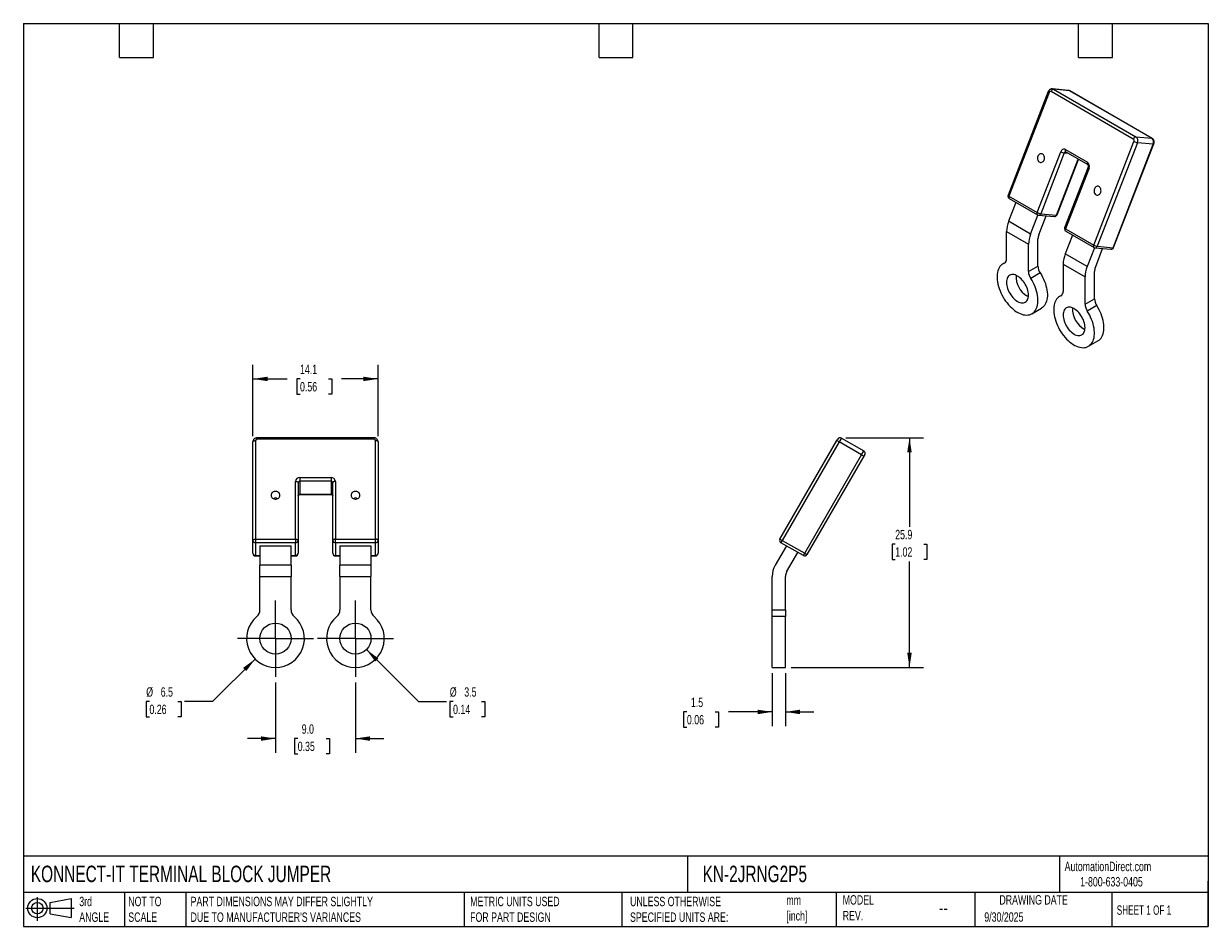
# Model space of a CAD drawing. Header units: millimetres. Extents: x 3 to 137, y 3 to 105.
import ezdxf

# ---------------------------------------------------------------- set-up
doc = ezdxf.new("R2010")
doc.units = ezdxf.units.MM
doc.header["$LTSCALE"] = 0.5
doc.linetypes.add('SLD-Center', pattern=[19.05, 15.24, -1.27, 1.27, -1.27])
doc.linetypes.add('SLD-Solid', pattern=[0])
doc.layers.add('CENTER', color=40, linetype='SLD-Center')
doc.layers.add('SLD-DEFPOINTS', color=7, linetype='Continuous')
doc.layers.add('DIMENSIONS', color=140, linetype='SLD-Solid', lineweight=25)
doc.layers.add('TEXT', color=140, linetype='SLD-Solid', lineweight=25)
doc.styles.add('SLDTEXTSTYLE0', font='TXT', dxfattribs={"width": 0.7})
doc.styles.add('SLDTEXTSTYLE1', font='TXT', dxfattribs={"width": 0.65})
doc.dimstyles.new('SLDDIMSTYLE0', dxfattribs={"dimtxt": 1.079004, "dimasz": 1.651, "dimexe": 0, "dimexo": 0.0625, "dimgap": 0.269751, "dimtad": 0, "dimtih": 1, "dimtoh": 1, "dimdec": 1, "dimrnd": 1e-09, "dimzin": 4, "dimdsep": 46, "dimtxsty": 'SLDTEXTSTYLE0', "dimsah": 1, "dimcen": 0.09, "dimadec": 0, "dimazin": 1, "dimtfac": 1, "dimtdec": 1, "dimtmove": 0, "dimatfit": 0, "dimfxl": 0, "dimfrac": 2, "dimtolj": 1, "dimtzin": 12, "dimarcsym": 0})
doc.dimstyles.new('SLDDIMSTYLE1', dxfattribs={"dimtxt": 1.079004, "dimasz": 1.651, "dimexe": 0, "dimexo": 0.0625, "dimgap": 0.269751, "dimtad": 0, "dimtih": 1, "dimtoh": 1, "dimdec": 1, "dimrnd": 1e-09, "dimzin": 12, "dimdsep": 46, "dimtxsty": 'SLDTEXTSTYLE0', "dimsah": 1, "dimcen": 0, "dimadec": 0, "dimazin": 3, "dimtfac": 1, "dimtdec": 1, "dimtofl": 0, "dimtmove": 0, "dimatfit": 3, "dimfxl": 0, "dimfrac": 2, "dimtolj": 1, "dimtzin": 12, "dimarcsym": 0})
doc.dimstyles.new('SLDDIMSTYLE2', dxfattribs={"dimtxt": 1.079004, "dimasz": 1.651, "dimexe": 0, "dimexo": 0.0625, "dimgap": 0.269751, "dimtad": 0, "dimtih": 1, "dimtoh": 1, "dimdec": 1, "dimrnd": 1e-09, "dimzin": 12, "dimdsep": 46, "dimtxsty": 'SLDTEXTSTYLE0', "dimsah": 1, "dimcen": 0.09, "dimadec": 0, "dimazin": 3, "dimtfac": 1, "dimtdec": 1, "dimtofl": 0, "dimtmove": 0, "dimatfit": 3, "dimfxl": 0, "dimfrac": 2, "dimtolj": 1, "dimtzin": 12, "dimarcsym": 0})
doc.dimstyles.new('SLDDIMSTYLE3', dxfattribs={"dimtxt": 1.079004, "dimasz": 1.651, "dimexe": 0, "dimexo": 0.0625, "dimgap": 0.269751, "dimtad": 0, "dimtih": 1, "dimtoh": 1, "dimdec": 1, "dimrnd": 1e-09, "dimzin": 12, "dimdsep": 46, "dimtxsty": 'SLDTEXTSTYLE0', "dimsah": 1, "dimcen": 0.09, "dimadec": 0, "dimazin": 3, "dimtfac": 1, "dimtdec": 1, "dimtmove": 0, "dimatfit": 0, "dimfxl": 0, "dimfrac": 2, "dimtolj": 1, "dimtzin": 12, "dimarcsym": 0})

# ---------------------------------------------------------------- blocks, each defined once
blk = doc.blocks.new('Block11')
at = {"color": 7, "linetype": 'SLD-Solid', "lineweight": 18}
for p, q in [((0, 1.44), (5.44, 1.44)), ((1.29, 2.66), (1.29, 0)), ((2.74, 2.08), (5.09, 2.52)), ((2.74, 0.8), (2.74, 2.08)), ((5.09, 2.52), (5.09, 0.37)), ((2.74, 0.8), (5.09, 0.37))]:
    blk.add_line(p, q, dxfattribs=at)
for radius in [1.08, 0.643]:
    blk.add_circle((1.29, 1.44), radius, dxfattribs=at)
blk = doc.blocks.new('Block12')
at = {"layer": 'SLD-DEFPOINTS'}
blk.add_blockref('Block11', (0, 0), dxfattribs=at)
blk = doc.blocks.new('_D')
at = {"layer": 'DIMENSIONS'}
for p, q in [((31.52, 30.63), (31.52, 22.72)), ((40.52, 30.63), (40.52, 22.72)), ((31.52, 24.31), (28.35, 24.31)), ((34.02, 24.31), (33.66, 24.31)), ((33.66, 24.31), (33.66, 22.59)), ((37.23, 24.31), (37.59, 24.31)), ((37.59, 24.31), (37.59, 22.59)), ((40.52, 24.31), (43.7, 24.31)), ((33.66, 22.59), (34.02, 22.59)), ((37.59, 22.59), (37.23, 22.59))]:
    blk.add_line(p, q, dxfattribs=at)
for points in [[(31.52, 24.31), (29.87, 24.56), (29.87, 24.05)], [(40.52, 24.31), (42.17, 24.05), (42.17, 24.56)]]:
    blk.add_solid(points, dxfattribs=at)
at = {"layer": 'DIMENSIONS', "char_height": 1.058, "attachment_point": 1, "style": 'SLDTEXTSTYLE0'}
for s, insert in [('9.0', (34.47, 25.91)), ('0.35', (34.02, 23.96))]:
    blk.add_mtext(s, dxfattribs=dict(at, insert=insert))
blk = doc.blocks.new('_D_1')
at = {"layer": 'DIMENSIONS'}
for p, q in [((29.23, 33.26), (24.44, 28.47)), ((17.33, 28.47), (16.97, 28.47)), ((16.97, 28.47), (16.97, 26.76)), ((20.54, 28.47), (20.9, 28.47)), ((20.9, 28.47), (20.9, 26.76)), ((24.44, 28.47), (21.26, 28.47)), ((16.97, 26.76), (17.33, 26.76)), ((20.9, 26.76), (20.54, 26.76))]:
    blk.add_line(p, q, dxfattribs=at)
blk.add_solid([(29.23, 33.26), (27.88, 32.27), (28.24, 31.91)], dxfattribs=at)
at = {"layer": 'DIMENSIONS', "char_height": 1.058, "attachment_point": 1, "style": 'SLDTEXTSTYLE0'}
for s, insert in [('%%c', (16.97, 30.08)), ('6.5', (18.6, 30.08)), ('0.26', (17.33, 28.12))]:
    blk.add_mtext(s, dxfattribs=dict(at, insert=insert))
blk = doc.blocks.new('_D_2')
at = {"layer": 'DIMENSIONS'}
for p, q in [((41.76, 34.32), (47.61, 28.47)), ((47.61, 28.47), (50.78, 28.47)), ((51.51, 28.47), (51.15, 28.47)), ((51.15, 28.47), (51.15, 26.76)), ((54.72, 28.47), (55.08, 28.47)), ((55.08, 28.47), (55.08, 26.76)), ((51.15, 26.76), (51.51, 26.76)), ((55.08, 26.76), (54.72, 26.76))]:
    blk.add_line(p, q, dxfattribs=at)
blk.add_solid([(41.76, 34.32), (42.75, 32.97), (43.11, 33.33)], dxfattribs=at)
at = {"layer": 'DIMENSIONS', "char_height": 1.058, "attachment_point": 1, "style": 'SLDTEXTSTYLE0'}
for s, insert in [('%%c', (51.14, 30.08)), ('3.5', (52.77, 30.08)), ('0.14', (51.51, 28.12))]:
    blk.add_mtext(s, dxfattribs=dict(at, insert=insert))
blk = doc.blocks.new('_D_3')
at = {"layer": 'DIMENSIONS'}
for p, q in [((28.97, 58.33), (28.97, 66.38)), ((43.07, 58.33), (43.07, 66.38)), ((28.97, 64.79), (32.82, 64.79)), ((34.28, 64.79), (33.92, 64.79)), ((33.92, 64.79), (33.92, 63.08)), ((37.49, 64.79), (37.85, 64.79)), ((37.85, 64.79), (37.85, 63.08)), ((43.07, 64.79), (38.95, 64.79)), ((33.92, 63.08), (34.28, 63.08)), ((37.85, 63.08), (37.49, 63.08))]:
    blk.add_line(p, q, dxfattribs=at)
for points in [[(28.97, 64.79), (30.62, 64.54), (30.62, 65.04)], [(43.07, 64.79), (41.42, 65.04), (41.42, 64.54)]]:
    blk.add_solid(points, dxfattribs=at)
at = {"layer": 'DIMENSIONS', "char_height": 1.058, "attachment_point": 1, "style": 'SLDTEXTSTYLE0'}
for s, insert in [('14.1', (34.28, 66.4)), ('0.56', (34.28, 64.44))]:
    blk.add_mtext(s, dxfattribs=dict(at, insert=insert))
blk = doc.blocks.new('SW_CENTERMARKSYMBOL_0')
at = {"layer": 'CENTER', "color": 0}
for p, q in [((0, 2.54), (0, 4.29)), ((0, 0), (0, 2.54)), ((-2.54, 0), (-4.29, 0)), ((0, 0), (-2.54, 0)), ((0, 0), (0, -2.54)), ((0, 0), (2.54, 0)), ((2.54, 0), (4.29, 0)), ((0, -2.54), (0, -4.29))]:
    blk.add_line(p, q, dxfattribs=at)
blk = doc.blocks.new('SW_CENTERMARKSYMBOL_1')
at = {"layer": 'CENTER', "color": 0}
for p, q in [((0, 2.54), (0, 4.29)), ((0, 0), (0, 2.54)), ((-2.54, 0), (-4.29, 0)), ((0, 0), (-2.54, 0)), ((0, 0), (0, -2.54)), ((0, 0), (2.54, 0)), ((2.54, 0), (4.29, 0)), ((0, -2.54), (0, -4.29))]:
    blk.add_line(p, q, dxfattribs=at)
blk = doc.blocks.new('_D_4')
at = {"layer": 'DIMENSIONS'}
for p, q in [((87.43, 31.67), (87.43, 25.72)), ((88.93, 31.67), (88.93, 25.72)), ((77.83, 27.31), (77.46, 27.31)), ((77.46, 27.31), (77.46, 25.59)), ((81.03, 27.31), (81.4, 27.31)), ((81.4, 27.31), (81.4, 25.59)), ((87.43, 27.31), (82.5, 27.31)), ((88.93, 27.31), (92.11, 27.31)), ((77.46, 25.59), (77.83, 25.59)), ((81.4, 25.59), (81.03, 25.59))]:
    blk.add_line(p, q, dxfattribs=at)
for points in [[(87.43, 27.31), (85.78, 27.56), (85.78, 27.05)], [(88.93, 27.31), (90.58, 27.05), (90.58, 27.56)]]:
    blk.add_solid(points, dxfattribs=at)
at = {"layer": 'DIMENSIONS', "char_height": 1.058, "attachment_point": 1, "style": 'SLDTEXTSTYLE0'}
for s, insert in [('1.5', (78.28, 28.91)), ('0.06', (77.83, 26.96))]:
    blk.add_mtext(s, dxfattribs=dict(at, insert=insert))
blk = doc.blocks.new('_D_5')
at = {"layer": 'DIMENSIONS'}
for p, q in [((95.71, 58.17), (104.47, 58.17)), ((102.89, 58.17), (102.89, 48.15)), ((101.28, 46.19), (100.92, 46.19)), ((100.92, 46.19), (100.92, 44.48)), ((104.49, 46.19), (104.85, 46.19)), ((104.85, 46.19), (104.85, 44.48)), ((100.92, 44.48), (101.28, 44.48)), ((102.89, 32.31), (102.89, 44.24)), ((104.85, 44.48), (104.49, 44.48)), ((89.57, 32.31), (104.47, 32.31))]:
    blk.add_line(p, q, dxfattribs=at)
for points in [[(102.89, 58.17), (102.63, 56.51), (103.14, 56.51)], [(102.89, 32.31), (103.14, 33.96), (102.63, 33.96)]]:
    blk.add_solid(points, dxfattribs=at)
at = {"layer": 'DIMENSIONS', "char_height": 1.058, "attachment_point": 1, "style": 'SLDTEXTSTYLE0'}
for s, insert in [('25.9', (101.28, 47.8)), ('1.02', (101.28, 45.84))]:
    blk.add_mtext(s, dxfattribs=dict(at, insert=insert))

msp = doc.modelspace()

# ---------------------------------------------------------------- linework, layer by layer
for p, q in [((120.75, 97.27), (118.98, 97.43)), ((119.11, 97.39), (128.37, 92.04)), ((120.89, 97.23), (119.11, 97.39)), ((118.51, 97.13), (113.99, 85.46)), ((118.61, 97.03), (114.08, 85.37)), ((128.08, 91.79), (118.82, 97.13)), ((130.15, 91.88), (120.89, 97.23)), ((130.19, 91.87), (120.93, 97.22)), ((128.37, 92.04), (130.15, 91.88)), ((123.63, 79.86), (128.15, 91.52)), ((128.55, 91.38), (124.02, 79.72)), ((125.8, 79.56), (130.33, 91.22)), ((125.87, 79.57), (130.39, 91.24)), ((130.33, 91.22), (128.55, 91.38)), ((117.27, 83.53), (119.92, 90.37)), ((120.31, 90.23), (117.66, 83.39)), ((119.44, 83.23), (121.88, 89.53)), ((119.5, 83.25), (121.93, 89.5)), ((120.31, 90.23), (120.75, 90.19)), ((120.45, 90.62), (122.92, 89.19)), ((120.48, 90.34), (122.96, 88.91)), ((123, 88.62), (120.35, 81.79)), ((123.1, 88.53), (120.45, 81.7)), ((114.08, 85.37), (117.27, 83.53)), ((114.87, 84.66), (114.05, 82.53)), ((114.12, 85.09), (117.3, 83.26)), ((116.52, 81.1), (117.35, 83.23)), ((117.42, 83.22), (119.2, 83.06)), ((117.44, 81.02), (118.26, 83.14)), ((117.66, 83.39), (119.44, 83.23)), ((113.81, 81.37), (116.29, 79.95)), ((113.81, 78.3), (113.81, 81.37)), ((116.52, 81.1), (114.05, 82.53)), ((120.45, 81.7), (123.63, 79.86)), ((120.48, 81.42), (123.66, 79.58)), ((117.35, 77.49), (117.35, 80.56)), ((121.24, 80.98), (120.41, 78.86)), ((116.29, 76.88), (116.29, 79.95)), ((122.89, 77.43), (120.41, 78.86)), ((123.71, 79.56), (122.89, 77.43)), ((123.79, 79.54), (125.56, 79.38)), ((123.81, 77.35), (124.63, 79.47)), ((124.02, 79.72), (125.8, 79.56)), ((113.68, 77.91), (113.42, 77.76)), ((113.56, 77.83), (113.64, 77.87)), ((116.29, 76.88), (117.35, 77.49)), ((120.18, 77.7), (122.65, 76.27)), ((120.18, 77.7), (120.18, 74.63)), ((117.6, 76.72), (116.54, 76.11)), ((122.65, 73.2), (122.65, 76.27)), ((123.71, 73.81), (123.71, 76.88)), ((120.05, 74.23), (119.79, 74.08)), ((119.93, 74.15), (120.01, 74.2)), ((122.65, 73.2), (123.71, 73.81)), ((116.67, 72.13), (117.73, 72.74)), ((123.96, 73.05), (122.9, 72.43)), ((123.04, 68.46), (124.1, 69.07)), ((28.97, 46.61), (28.97, 57.69)), ((29.27, 57.84), (29.27, 46.76)), ((42.57, 58.17), (29.47, 58.17)), ((29.47, 58.17), (29.47, 58.02)), ((42.57, 58.02), (29.47, 58.02)), ((42.57, 58.17), (42.57, 58.02)), ((42.77, 46.76), (42.77, 57.84)), ((43.07, 57.69), (43.07, 46.61)), ((88.31, 46.76), (94.71, 57.84)), ((94.97, 57.69), (88.57, 46.61)), ((94.71, 57.84), (94.81, 58.02)), ((94.97, 57.69), (94.71, 57.84)), ((95.22, 58.13), (94.97, 57.69)), ((97.49, 56.24), (94.97, 57.69)), ((95.22, 58.13), (97.74, 56.68)), ((91.09, 45.16), (97.49, 56.24)), ((97.75, 56.09), (91.35, 45.01)), ((97.49, 56.24), (97.74, 56.68)), ((97.49, 56.24), (97.75, 56.09)), ((97.85, 56.27), (97.75, 56.09)), ((34.27, 53.69), (37.77, 53.69)), ((34.27, 53.69), (34.27, 53.28)), ((37.77, 53.69), (37.77, 53.28)), ((33.77, 46.76), (33.77, 53.25)), ((34.07, 53.1), (34.07, 46.61)), ((37.77, 53.28), (34.27, 53.28)), ((34.27, 53.28), (34.27, 51.83)), ((37.77, 53.28), (37.77, 51.83)), ((37.97, 46.61), (37.97, 53.1)), ((38.27, 53.25), (38.27, 46.76)), ((34.27, 51.83), (37.77, 51.83)), ((34.27, 51.83), (34.27, 51.79)), ((34.27, 51.79), (37.77, 51.79)), ((37.77, 51.83), (37.77, 51.79)), ((29.27, 46.76), (33.77, 46.76)), ((29.27, 46.76), (29.27, 46.35)), ((33.77, 46.76), (33.77, 46.35)), ((38.27, 46.35), (38.27, 46.76)), ((38.27, 46.76), (42.77, 46.76)), ((42.77, 46.35), (42.77, 46.76)), ((88.57, 46.61), (88.31, 46.76)), ((28.97, 45.16), (28.97, 46.61)), ((33.77, 46.35), (29.27, 46.35)), ((29.27, 46.35), (29.27, 44.9)), ((29.77, 46), (33.27, 46)), ((29.77, 46), (29.77, 43.81)), ((33.27, 43.81), (33.27, 46)), ((33.77, 44.9), (33.77, 46.35)), ((34.07, 46.61), (34.07, 45.16)), ((37.97, 45.16), (37.97, 46.61)), ((42.77, 46.35), (38.27, 46.35)), ((38.27, 46.35), (38.27, 44.9)), ((38.77, 46), (42.27, 46)), ((38.77, 46), (38.77, 43.81)), ((42.27, 46), (42.27, 43.81)), ((42.77, 44.9), (42.77, 46.35)), ((43.07, 46.61), (43.07, 45.16)), ((89.03, 46), (87.77, 43.81)), ((88.57, 46.61), (88.42, 46.35)), ((90.94, 44.9), (88.42, 46.35)), ((88.57, 46.61), (91.09, 45.16)), ((29.27, 44.9), (29.77, 44.9)), ((29.27, 44.86), (29.27, 44.9)), ((29.27, 44.86), (29.77, 44.86)), ((33.27, 44.9), (33.77, 44.9)), ((33.27, 44.86), (33.77, 44.86)), ((33.77, 44.86), (33.77, 44.9)), ((38.27, 44.9), (38.77, 44.9)), ((38.27, 44.9), (38.27, 44.86)), ((38.27, 44.86), (38.77, 44.86)), ((42.27, 44.9), (42.77, 44.9)), ((42.27, 44.86), (42.77, 44.86)), ((42.77, 44.9), (42.77, 44.86)), ((89.06, 43.06), (90.33, 45.25)), ((90.94, 44.9), (91.09, 45.16)), ((91.09, 45.16), (91.35, 45.01)), ((33.27, 43.81), (29.77, 43.81)), ((29.77, 42.56), (29.77, 43.81)), ((33.27, 43.81), (33.27, 42.56)), ((42.27, 43.81), (38.77, 43.81)), ((38.77, 42.56), (38.77, 43.81)), ((42.27, 43.81), (42.27, 42.56)), ((29.77, 42.56), (33.27, 42.56)), ((29.77, 38.8), (29.77, 42.56)), ((33.27, 38.8), (33.27, 42.56)), ((38.77, 42.56), (42.27, 42.56)), ((38.77, 42.56), (38.77, 38.8)), ((42.27, 38.8), (42.27, 42.56)), ((87.43, 38.8), (87.43, 42.56)), ((88.93, 38.8), (88.93, 42.56)), ((87.43, 38.8), (88.93, 38.8)), ((87.43, 38.03), (87.43, 38.8)), ((88.93, 38.8), (88.93, 38.03)), ((87.43, 32.31), (87.43, 38.03)), ((88.93, 38.03), (87.43, 38.03)), ((88.93, 32.31), (88.93, 38.03)), ((87.43, 32.31), (88.93, 32.31))]:
    msp.add_line(p, q)
at = {"flags": 128}
for points in [[(118.98, 97.43), (119.04, 97.42), (119.11, 97.39)], [(120.89, 97.23), (120.81, 97.26), (120.75, 97.27)], [(120.93, 97.22), (120.92, 97.22), (120.89, 97.23)], [(130.19, 91.87), (130.18, 91.88), (130.15, 91.88)], [(130.33, 91.22), (130.36, 91.22), (130.38, 91.23), (130.39, 91.24), (130.39, 91.24)], [(118.04, 89.44), (118.07, 89.54), (118.08, 89.64), (118.08, 89.75), (118.06, 89.85), (118.02, 89.94), (117.97, 90.02), (117.9, 90.08), (117.83, 90.12), (117.75, 90.14), (117.67, 90.14), (117.58, 90.12), (117.51, 90.08), (117.44, 90.02), (117.38, 89.94), (117.34, 89.85), (117.31, 89.75), (117.29, 89.65), (117.3, 89.54), (117.32, 89.44), (117.36, 89.35), (117.41, 89.27), (117.48, 89.21), (117.55, 89.17), (117.63, 89.15), (117.71, 89.15), (117.79, 89.17), (117.87, 89.21), (117.94, 89.27), (118, 89.35), (118.04, 89.44)], [(120.45, 90.62), (120.43, 90.56), (120.42, 90.51), (120.42, 90.46), (120.43, 90.42), (120.44, 90.38), (120.46, 90.36), (120.48, 90.34)], [(122.92, 89.19), (122.9, 89.14), (122.9, 89.08), (122.89, 89.03), (122.9, 88.99), (122.92, 88.95), (122.94, 88.93), (122.96, 88.91)], [(123.1, 88.53), (123.06, 88.55), (123.03, 88.58), (123.01, 88.6), (123, 88.61), (123, 88.62)], [(114.08, 85.37), (114.07, 85.32), (114.06, 85.26), (114.06, 85.21), (114.06, 85.17), (114.08, 85.13), (114.1, 85.11), (114.12, 85.09)], [(124.41, 85.77), (124.44, 85.87), (124.45, 85.97), (124.44, 86.07), (124.42, 86.17), (124.38, 86.26), (124.33, 86.34), (124.27, 86.4), (124.19, 86.45), (124.11, 86.47), (124.03, 86.47), (123.95, 86.45), (123.87, 86.4), (123.8, 86.34), (123.74, 86.27), (123.7, 86.18), (123.67, 86.08), (123.66, 85.97), (123.66, 85.87), (123.69, 85.77), (123.72, 85.68), (123.78, 85.6), (123.84, 85.54), (123.91, 85.5), (123.99, 85.47), (124.08, 85.47), (124.16, 85.5), (124.24, 85.54), (124.3, 85.6), (124.36, 85.68), (124.41, 85.77)], [(117.27, 83.53), (117.25, 83.48), (117.24, 83.43), (117.24, 83.38), (117.24, 83.33), (117.26, 83.3), (117.28, 83.27), (117.3, 83.26)], [(119.5, 83.25), (119.5, 83.25), (119.49, 83.24), (119.47, 83.23), (119.44, 83.23)], [(120.45, 81.7), (120.41, 81.72), (120.38, 81.74), (120.36, 81.76), (120.35, 81.78), (120.35, 81.79)], [(120.48, 81.42), (120.46, 81.43), (120.44, 81.46), (120.43, 81.5), (120.42, 81.54), (120.42, 81.59), (120.43, 81.64), (120.45, 81.7)], [(123.66, 79.58), (123.64, 79.6), (123.62, 79.62), (123.61, 79.66), (123.6, 79.7), (123.6, 79.75), (123.61, 79.8), (123.63, 79.86)], [(125.8, 79.56), (125.83, 79.56), (125.86, 79.56), (125.87, 79.57), (125.87, 79.57)], [(113.56, 77.83), (113.42, 77.76), (113.29, 77.67), (113.18, 77.56), (113.07, 77.44), (112.98, 77.3), (112.91, 77.14), (112.85, 76.97), (112.8, 76.79), (112.77, 76.59), (112.75, 76.38), (112.75, 76.16), (112.77, 75.93), (112.8, 75.7), (112.85, 75.46), (112.91, 75.21), (112.99, 74.97), (113.08, 74.72), (113.18, 74.48), (113.3, 74.24), (113.42, 74), (113.56, 73.78), (113.71, 73.55), (113.87, 73.34), (114.04, 73.14), (114.21, 72.95), (114.39, 72.78), (114.58, 72.62), (114.76, 72.47), (114.95, 72.35), (115.14, 72.24), (115.33, 72.15), (115.52, 72.07), (115.7, 72.02), (115.88, 71.99), (116.06, 71.98), (116.23, 71.99), (116.38, 72.01), (116.53, 72.06), (116.67, 72.13), (116.8, 72.22), (116.92, 72.32), (117.02, 72.45), (117.11, 72.59), (117.19, 72.74), (117.25, 72.91), (117.3, 73.1), (117.33, 73.3), (117.35, 73.51), (117.35, 73.73), (117.33, 73.95), (117.3, 74.19), (117.25, 74.43), (117.19, 74.67), (117.11, 74.92), (117.02, 75.16), (116.92, 75.4), (116.8, 75.64), (116.68, 75.88), (116.54, 76.11)], [(115.05, 73.52), (115.19, 73.44), (115.32, 73.39), (115.46, 73.36), (115.59, 73.35), (115.71, 73.35), (115.82, 73.38), (115.92, 73.43), (116.02, 73.49), (116.1, 73.58), (116.16, 73.68), (116.22, 73.8), (116.26, 73.93), (116.28, 74.07), (116.29, 74.23), (116.28, 74.39), (116.26, 74.57), (116.22, 74.74), (116.16, 74.92), (116.1, 75.1), (116.02, 75.28), (115.92, 75.45), (115.82, 75.62), (115.71, 75.77), (115.59, 75.92), (115.46, 76.06), (115.32, 76.18), (115.19, 76.28), (115.05, 76.37), (114.91, 76.44), (114.77, 76.5), (114.64, 76.53), (114.51, 76.54), (114.39, 76.53), (114.28, 76.51), (114.17, 76.46), (114.08, 76.39), (114, 76.31), (113.93, 76.21), (113.88, 76.09), (113.84, 75.96), (113.82, 75.81), (113.81, 75.66), (113.82, 75.49), (113.84, 75.32), (113.88, 75.15), (113.93, 74.97), (114, 74.79), (114.08, 74.61), (114.17, 74.44), (114.28, 74.27), (114.39, 74.11), (114.51, 73.97), (114.64, 73.83), (114.77, 73.71), (114.91, 73.6), (115.05, 73.52)], [(117.6, 76.72), (117.74, 76.49), (117.86, 76.26), (117.98, 76.02), (118.08, 75.77), (118.18, 75.53), (118.25, 75.28), (118.31, 75.04), (118.36, 74.8), (118.39, 74.57), (118.41, 74.34), (118.41, 74.12), (118.39, 73.91), (118.36, 73.71), (118.31, 73.53), (118.25, 73.35), (118.17, 73.2), (118.08, 73.06), (117.98, 72.93), (117.86, 72.83), (117.73, 72.74)], [(116.28, 74.04), (116.25, 74.06), (116.11, 74.13)], [(119.93, 74.15), (119.79, 74.08), (119.66, 74), (119.54, 73.89), (119.44, 73.77), (119.35, 73.63), (119.27, 73.47), (119.21, 73.3), (119.16, 73.11), (119.13, 72.91), (119.12, 72.7), (119.12, 72.48), (119.13, 72.26), (119.16, 72.02), (119.21, 71.78), (119.27, 71.54), (119.35, 71.3), (119.44, 71.05), (119.54, 70.81), (119.66, 70.57), (119.79, 70.33), (119.93, 70.1), (120.08, 69.88), (120.24, 69.67), (120.4, 69.47), (120.58, 69.28), (120.76, 69.1), (120.94, 68.94), (121.13, 68.8), (121.32, 68.67), (121.51, 68.56), (121.7, 68.47), (121.88, 68.4), (122.07, 68.35), (122.25, 68.32), (122.42, 68.3), (122.59, 68.31), (122.75, 68.34), (122.9, 68.39), (123.04, 68.46), (123.17, 68.54), (123.28, 68.65), (123.39, 68.77), (123.48, 68.91), (123.55, 69.07), (123.62, 69.24), (123.66, 69.43), (123.69, 69.62), (123.71, 69.83), (123.71, 70.05), (123.69, 70.28), (123.66, 70.51), (123.62, 70.75), (123.55, 71), (123.48, 71.24), (123.39, 71.49), (123.28, 71.73), (123.17, 71.97), (123.04, 72.21), (122.9, 72.43)], [(121.41, 69.84), (121.55, 69.77), (121.69, 69.72), (121.82, 69.69), (121.95, 69.67), (122.07, 69.68), (122.18, 69.71), (122.29, 69.75), (122.38, 69.82), (122.46, 69.9), (122.53, 70.01), (122.58, 70.12), (122.62, 70.26), (122.64, 70.4), (122.65, 70.56), (122.64, 70.72), (122.62, 70.89), (122.58, 71.07), (122.53, 71.25), (122.46, 71.43), (122.38, 71.6), (122.29, 71.78), (122.18, 71.94), (122.07, 72.1), (121.95, 72.25), (121.82, 72.38), (121.69, 72.5), (121.55, 72.61), (121.41, 72.7), (121.27, 72.77), (121.14, 72.82), (121, 72.85), (120.88, 72.87), (120.75, 72.86), (120.64, 72.83), (120.54, 72.79), (120.45, 72.72), (120.37, 72.64), (120.3, 72.53), (120.25, 72.42), (120.21, 72.28), (120.18, 72.14), (120.18, 71.98), (120.18, 71.82), (120.21, 71.65), (120.25, 71.47), (120.3, 71.29), (120.37, 71.11), (120.45, 70.94), (120.54, 70.76), (120.64, 70.6), (120.75, 70.44), (120.88, 70.29), (121, 70.16), (121.14, 70.04), (121.27, 69.93), (121.41, 69.84)], [(124.1, 69.07), (124.23, 69.15), (124.34, 69.26), (124.45, 69.38), (124.54, 69.52), (124.61, 69.68), (124.68, 69.85), (124.72, 70.04), (124.75, 70.24), (124.77, 70.45), (124.77, 70.66), (124.75, 70.89), (124.72, 71.13), (124.68, 71.37), (124.62, 71.61), (124.54, 71.85), (124.45, 72.1), (124.35, 72.34), (124.23, 72.58), (124.1, 72.82), (123.96, 73.05)], [(28.97, 57.69), (28.98, 57.72), (29, 57.75), (29.02, 57.78), (29.06, 57.8), (29.11, 57.82), (29.16, 57.83), (29.22, 57.84), (29.27, 57.84)], [(43.07, 57.69), (43.07, 57.72), (43.05, 57.75), (43.02, 57.78), (42.99, 57.8), (42.94, 57.82), (42.89, 57.83), (42.83, 57.84), (42.77, 57.84)], [(32.02, 51.69), (32.01, 51.78), (31.98, 51.87), (31.93, 51.95), (31.86, 52.02), (31.77, 52.07), (31.68, 52.11), (31.58, 52.12), (31.47, 52.12), (31.37, 52.11), (31.27, 52.07), (31.19, 52.02), (31.12, 51.95), (31.07, 51.87), (31.03, 51.78), (31.02, 51.69), (31.03, 51.6), (31.07, 51.52), (31.12, 51.44), (31.19, 51.37), (31.27, 51.32), (31.37, 51.28), (31.47, 51.26), (31.58, 51.26), (31.68, 51.28), (31.77, 51.32), (31.86, 51.37), (31.93, 51.44), (31.98, 51.52), (32.01, 51.6), (32.02, 51.69)], [(33.77, 53.25), (33.83, 53.25), (33.89, 53.24), (33.94, 53.23), (33.99, 53.21), (34.02, 53.19), (34.05, 53.16), (34.07, 53.13), (34.07, 53.1)], [(38.27, 53.25), (38.22, 53.25), (38.16, 53.24), (38.11, 53.23), (38.06, 53.21), (38.02, 53.19), (38, 53.16), (37.98, 53.13), (37.97, 53.1)], [(41.02, 51.69), (41.01, 51.78), (40.98, 51.87), (40.93, 51.95), (40.86, 52.02), (40.77, 52.07), (40.68, 52.11), (40.58, 52.12), (40.47, 52.12), (40.37, 52.11), (40.27, 52.07), (40.19, 52.02), (40.12, 51.95), (40.07, 51.87), (40.03, 51.78), (40.02, 51.69), (40.03, 51.6), (40.07, 51.52), (40.12, 51.44), (40.19, 51.37), (40.27, 51.32), (40.37, 51.28), (40.47, 51.26), (40.58, 51.26), (40.68, 51.28), (40.77, 51.32), (40.86, 51.37), (40.93, 51.44), (40.98, 51.52), (41.01, 51.6), (41.02, 51.69)], [(28.97, 46.61), (28.98, 46.64), (29, 46.66), (29.02, 46.69), (29.06, 46.71), (29.11, 46.73), (29.16, 46.75), (29.22, 46.75), (29.27, 46.76)], [(33.77, 46.76), (33.83, 46.75), (33.89, 46.75), (33.94, 46.73), (33.99, 46.71), (34.02, 46.69), (34.05, 46.66), (34.07, 46.64), (34.07, 46.61)], [(38.27, 46.76), (38.22, 46.75), (38.16, 46.75), (38.11, 46.73), (38.06, 46.71), (38.02, 46.69), (38, 46.66), (37.98, 46.64), (37.97, 46.61)], [(43.07, 46.61), (43.07, 46.64), (43.05, 46.66), (43.02, 46.69), (42.99, 46.71), (42.94, 46.73), (42.89, 46.75), (42.83, 46.75), (42.77, 46.76)]]:
    msp.add_lwpolyline(points, dxfattribs=at)
for centre in [(31.52, 35.56), (40.52, 35.56)]:
    msp.add_circle(centre, 1.75)
for centre, radius, start, end in [((119.16, 97.04), 0.356, 98.6007, 164.5265), ((118.66, 97.18), 0.152, 200.2633, 252.1043), ((118.76, 97), 0.152, 64.7492, 165.9983), ((128.43, 91.69), 0.356, 98.6007, 164.5265), ((128.05, 91.6), 0.543, 336.0238, 53.9768), ((127.96, 91.61), 0.217, 336.0238, 53.9768), ((128.73, 92.52), 1.14, 240.1095, 261.2221), ((129.83, 91.45), 0.543, 336.0238, 53.9768), ((120.29, 90.27), 0.38, 64.7492, 165.9983), ((120.49, 91.36), 1.14, 240.1095, 261.2221), ((120.47, 90.18), 0.166, 89.8826, 163.1108), ((122.6, 88.75), 0.543, 336.0238, 53.9768), ((114.27, 85.35), 0.3, 158.7943, 180), ((114.27, 85.35), 0.3, 180, 240.0027), ((114.13, 85.51), 0.152, 200.2633, 252.1043), ((117.84, 84.53), 1.14, 240.1095, 261.2221), ((117.45, 83.52), 0.3, 240.0027, 264.8905), ((117.43, 83.46), 0.24, 268.2619, 344.6162), ((119.22, 83.36), 0.3, 264.8905, 338.7943), ((119.2, 83.31), 0.249, 269.7602, 343.1179), ((117.07, 81.31), 3.25, 157.9788, 178.8918), ((120.63, 81.68), 0.3, 158.7943, 180), ((120.63, 81.68), 0.3, 180, 240.0027), ((119.54, 79.88), 3.25, 157.9788, 178.8918), ((118.65, 80.53), 1.3, 157.9788, 178.8918), ((123.43, 77.64), 3.25, 157.9788, 178.8918), ((124.2, 80.85), 1.14, 240.1095, 261.2221), ((123.81, 79.84), 0.3, 240.0027, 264.8905), ((123.79, 79.78), 0.24, 268.2619, 344.6162), ((125.59, 79.68), 0.3, 264.8905, 338.7943), ((125.56, 79.63), 0.249, 269.7602, 343.1179), ((113.34, 78.25), 0.478, 298.1029, 6.8066), ((118.82, 77.54), 1.48, 182.1979, 213.866), ((125.9, 76.21), 3.25, 157.9788, 178.8918), ((125.01, 76.86), 1.3, 157.9788, 178.8918), ((117.49, 76.34), 2.61, 177.5084, 238.0408), ((117.76, 76.93), 1.48, 182.1979, 213.866), ((119.7, 74.57), 0.478, 298.1029, 6.8066), ((125.19, 73.87), 1.48, 182.1979, 213.866), ((123.79, 72.64), 2.55, 176.8518, 243.1428), ((124.13, 73.26), 1.48, 182.1979, 213.866), ((29.46, 57.83), 0.188, 86.1887, 175.5981), ((42.59, 57.83), 0.188, 4.4019, 93.8113), ((95.07, 57.87), 0.3, 60, 150), ((97.59, 56.42), 0.3, 330, 60), ((34.24, 53.22), 0.47, 86.1887, 175.5981), ((37.8, 53.22), 0.47, 4.4019, 93.8113), ((34.26, 53.09), 0.188, 86.1887, 175.5981), ((37.79, 53.09), 0.188, 4.4019, 93.8113), ((31.52, 51.15), 0.249, 36.8262, 143.1738), ((34.26, 51.64), 0.188, 86.1887, 175.5981), ((37.79, 51.64), 0.188, 4.4019, 93.8113), ((40.52, 51.15), 0.249, 36.8262, 143.1738), ((88.57, 46.61), 0.3, 150, 240), ((29.25, 46.63), 0.282, 184.4019, 273.8113), ((33.79, 46.63), 0.282, 266.1887, 355.5981), ((38.25, 46.63), 0.282, 184.4019, 273.8113), ((42.79, 46.63), 0.282, 266.1887, 355.5981), ((29.27, 45.16), 0.3, 180, 270), ((29.25, 45.18), 0.282, 184.4019, 273.8113), ((33.77, 45.16), 0.3, 270, 0), ((33.79, 45.18), 0.282, 266.1887, 355.5981), ((38.27, 45.16), 0.3, 180, 270), ((38.25, 45.18), 0.282, 184.4019, 273.8113), ((42.77, 45.16), 0.3, 270, 0), ((42.79, 45.18), 0.282, 266.1887, 355.5981), ((91.09, 45.16), 0.3, 240, 330), ((89.93, 42.56), 2.5, 150, 180), ((89.93, 42.56), 1, 150, 180), ((28.77, 38.8), 1, 310.3202, 0), ((34.27, 38.8), 1, 180, 229.6798), ((37.77, 38.8), 1, 310.3202, 0), ((43.27, 38.8), 1, 180, 229.6798), ((31.52, 35.56), 3.25, 130.3202, 49.6798), ((40.52, 35.56), 3.25, 130.3202, 49.6798)]:
    msp.add_arc(centre, radius, start, end)
for points, knots in [([(118.98, 97.43), (118.95, 97.43), (118.89, 97.44), (118.81, 97.42), (118.72, 97.38), (118.65, 97.33), (118.59, 97.26), (118.54, 97.19), (118.52, 97.14), (118.51, 97.13)], [0, 0, 0, 0, 0.141299, 0.29257, 0.442376, 0.592533, 0.744665, 0.899936, 1, 1, 1, 1]), ([(120.93, 97.22), (120.9, 97.23), (120.85, 97.26), (120.79, 97.27), (120.75, 97.27), (120.75, 97.27)], [0, 0, 0, 0, 0.450308, 0.945425, 1, 1, 1, 1]), ([(130.39, 91.24), (130.4, 91.26), (130.42, 91.32), (130.43, 91.41), (130.43, 91.51), (130.41, 91.61), (130.37, 91.7), (130.31, 91.78), (130.25, 91.83), (130.21, 91.86), (130.19, 91.87)], [0, 0, 0, 0, 0.098822, 0.236273, 0.375905, 0.51782, 0.661348, 0.788769, 0.914084, 1, 1, 1, 1]), ([(120.47, 90.35), (120.47, 90.35), (120.47, 90.35), (120.48, 90.34), (120.48, 90.34)], [0, 0, 0, 0, 0.355366, 1, 1, 1, 1]), ([(122.96, 88.91), (122.96, 88.91), (122.96, 88.91), (122.98, 88.9), (123, 88.86), (123.02, 88.81), (123.03, 88.76), (123.02, 88.69), (123.01, 88.65), (123, 88.63), (123, 88.62)], [0, 0, 0, 0, 0.0716563, 0.2241907, 0.3801306, 0.5259379, 0.6698754, 0.8139845, 0.9582286, 1, 1, 1, 1]), ([(29.47, 58.17), (29.45, 58.16), (29.39, 58.16), (29.3, 58.14), (29.21, 58.1), (29.12, 58.04), (29.06, 57.96), (29.01, 57.87), (28.98, 57.78), (28.98, 57.72), (28.97, 57.69)], [0, 0, 0, 0, 0.09703, 0.228321, 0.360692, 0.493315, 0.625266, 0.755649, 0.883889, 1, 1, 1, 1]), ([(43.07, 57.69), (43.07, 57.72), (43.07, 57.78), (43.04, 57.87), (43, 57.95), (42.94, 58.02), (42.86, 58.08), (42.78, 58.13), (42.69, 58.16), (42.62, 58.17), (42.58, 58.17), (42.57, 58.17)], [0, 0, 0, 0, 0.111305, 0.234253, 0.356481, 0.478841, 0.602114, 0.726876, 0.853433, 0.977016, 1, 1, 1, 1]), ([(34.07, 51.65), (34.07, 51.66), (34.07, 51.67), (34.08, 51.69), (34.1, 51.72), (34.13, 51.75), (34.18, 51.77), (34.23, 51.78), (34.26, 51.79), (34.27, 51.79)], [0, 0, 0, 0, 0.070324, 0.26986, 0.43862, 0.592517, 0.752787, 0.906754, 1, 1, 1, 1]), ([(37.77, 51.79), (37.78, 51.79), (37.81, 51.78), (37.86, 51.77), (37.91, 51.75), (37.94, 51.72), (37.96, 51.69), (37.97, 51.67), (37.97, 51.66), (37.97, 51.65)], [0, 0, 0, 0, 0.063841, 0.214758, 0.367224, 0.523275, 0.687797, 0.869473, 1, 1, 1, 1])]:
    msp.add_open_spline(points, degree=3, knots=knots)
at = {"layer": 'TEXT'}
for p, q in [((3.17, 104.78), (136.52, 104.78)), ((3.17, 104.78), (3.17, 3.17)), ((13.97, 100.97), (13.97, 104.78)), ((17.78, 100.97), (17.78, 104.78)), ((67.94, 100.97), (67.94, 104.78)), ((71.75, 100.97), (71.75, 104.78)), ((121.92, 100.97), (121.92, 104.78)), ((125.73, 100.97), (125.73, 104.78)), ((136.52, 104.78), (136.52, 3.17)), ((13.97, 100.97), (17.78, 100.97)), ((67.94, 100.97), (71.75, 100.97)), ((121.92, 100.97), (125.73, 100.97)), ((136.52, 11.06), (3.17, 11.06)), ((77.88, 11.06), (77.88, 6.98)), ((119.79, 11.06), (119.79, 6.98)), ((136.52, 3.17), (136.52, 8.26)), ((136.52, 6.98), (3.17, 6.98)), ((14.52, 6.98), (14.52, 3.17)), ((21.42, 6.98), (21.42, 3.17)), ((52.74, 6.98), (52.74, 3.17)), ((70.5, 6.98), (70.5, 3.17)), ((94.65, 6.98), (94.65, 3.17)), ((110.23, 6.98), (110.23, 3.17)), ((125.67, 6.98), (125.67, 3.17)), ((3.17, 3.17), (136.52, 3.17))]:
    msp.add_line(p, q, dxfattribs=at)

# ---------------------------------------------------------------- block references
at = {"layer": 'CENTER'}
for name, p in [('SW_CENTERMARKSYMBOL_0', (31.52, 35.56)), ('SW_CENTERMARKSYMBOL_1', (40.52, 35.56))]:
    msp.add_blockref(name, p, dxfattribs=at)
at = {"layer": 'SLD-DEFPOINTS'}
msp.add_blockref('Block12', (3.42, 3.78), dxfattribs=at)

# ---------------------------------------------------------------- texts
at = {"layer": 'TEXT'}
for s, insert, char_height, attachment_point, style in [('KONNECT-IT TERMINAL BLOCK JUMPER', (3.98, 10), 1.8521, 1, 'SLDTEXTSTYLE0'), ('KN-2JRNG2P5', (79.6, 10), 1.8521, 1, 'SLDTEXTSTYLE0'), ('AutomationDirect.com', (120.35, 10.44), 1.0583, 1, 'SLDTEXTSTYLE0'), ('1-800-633-0405', (122.1, 8.72), 1.0583, 1, 'SLDTEXTSTYLE0'), ('MODEL ^JREV.', (95.37, 6.68), 1.0583, 1, 'SLDTEXTSTYLE0'), ('DRAWING DATE', (116.86, 6.68), 1.0583, 2, 'SLDTEXTSTYLE0'), ('3rd^JANGLE', (9.43, 6.5), 1.058, 1, 'SLDTEXTSTYLE0'), ('NOT TO^JSCALE', (14.95, 6.5), 1.0583, 1, 'SLDTEXTSTYLE0'), ("PART DIMENSIONS MAY DIFFER SLIGHTLY ^JDUE TO MANUFACTURER'S VARIANCES", (21.96, 6.5), 1.0583, 1, 'SLDTEXTSTYLE0'), ('METRIC UNITS USED ^JFOR PART DESIGN', (53.43, 6.5), 1.0583, 1, 'SLDTEXTSTYLE0'), ('UNLESS OTHERWISE ^JSPECIFIED UNITS ARE:', (71.43, 6.5), 1.0583, 1, 'SLDTEXTSTYLE0'), ('mm^J[inch]', (89.03, 6.65), 1.058, 1, 'SLDTEXTSTYLE0'), ('SHEET 1 OF 1', (126.22, 5.53), 1.0583, 1, 'SLDTEXTSTYLE1'), ('--', (106.21, 6.06), 1.587, 1, 'SLDTEXTSTYLE0'), ('9/30/2025', (111.31, 4.75), 1.058, 1, 'SLDTEXTSTYLE0')]:
    msp.add_mtext(s, dxfattribs=dict(at, insert=insert, char_height=char_height, attachment_point=attachment_point, style=style))

# ---------------------------------------------------------------- dimensions: what is measured, and where the dimension line sits
at = {"layer": 'DIMENSIONS'}
for base, p1, p2, dimstyle, picture, middle in [((43.07, 64.79), (28.97, 57.69), (43.07, 57.69), 'SLDDIMSTYLE2', '_D_3', (35.89, 64.79)), ((40.52, 24.31), (31.52, 31.27), (40.52, 31.27), 'SLDDIMSTYLE0', '_D', (35.62, 24.31))]:
    dim = msp.add_linear_dim(base=base, p1=p1, p2=p2, dimstyle=dimstyle, dxfattribs=at)
    dim.commit()
    dim.dimension.update_dxf_attribs({"geometry": picture, "text_midpoint": middle, "dimtype": 160})
for base, p1, p2, angle, dimstyle, picture, middle in [((102.89, 58.17), (88.93, 32.31), (95.07, 58.17), 90, 'SLDDIMSTYLE2', '_D_5', (102.89, 46.19)), ((88.93, 27.31), (87.43, 32.31), (88.93, 32.31), 0, 'SLDDIMSTYLE3', '_D_4', (79.43, 27.31))]:
    dim = msp.add_linear_dim(base=base, p1=p1, p2=p2, angle=angle, dimstyle=dimstyle, dxfattribs=at)
    dim.commit()
    dim.dimension.update_dxf_attribs({"geometry": picture, "text_midpoint": middle, "dimtype": 160})
for p1, p2, picture, middle in [((33.82, 37.85), (29.23, 33.26), '_D_1', (18.93, 28.47)), ((39.29, 36.79), (41.76, 34.32), '_D_2', (53.11, 28.47))]:
    dim = msp.add_diameter_dim_2p(p1=p1, p2=p2, dimstyle='SLDDIMSTYLE1', dxfattribs=at)
    dim.commit()
    dim.dimension.update_dxf_attribs({"geometry": picture, "text_midpoint": middle, "dimtype": 163})

doc.saveas('drawing.dxf')
